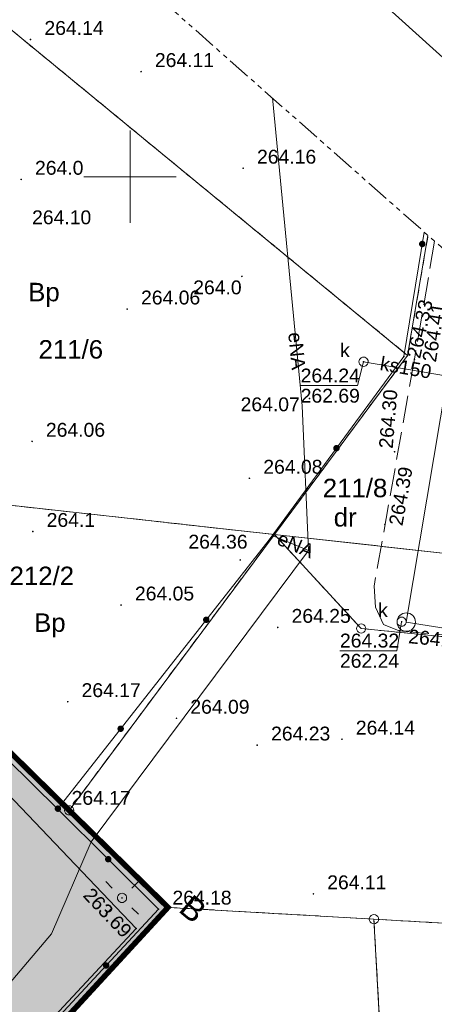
# Model space of a CAD drawing. Header units: metres. Extents: x 7427040 to 7427559, y 5541084 to 5541580.
# Tile 97 of 99: x 7427394 to 7427416, y 5541305 to 5541359. Entities that reach past the tile are written whole.
import ezdxf
from ezdxf.enums import TextEntityAlignment as Align

# ---------------------------------------------------------------- set-up
doc = ezdxf.new("R2010")
doc.units = ezdxf.units.M
doc.header["$MEASUREMENT"] = 0
for name, pattern in [('( Phantom )', [2.5, 1.25, -0.25, 0.25, -0.25, 0.25, -0.25]), ('DASHED2', [0.375, 0.25, -0.125]), ('PRZER1-1', [1, 0.5, -0.5]), ('PRZER3-1', [2, 1.5, -0.5])]:
    doc.linetypes.add(name, pattern=pattern)
doc.layers.get('0').update_dxf_attribs({"color": 4})
for name, color, linetype, lineweight in [('_PZT_NAWIERZCHNIE_L', 7, 'Continuous', 13), ('A_granica terenu do wniosku o ULICP', 151, 'DASHED2', 40), ('E_gn_typ', 1, 'Continuous', 30), ('GEPPGD', 7, 'Continuous', 13), ('GESDZI', 7, 'Continuous', 13), ('GESDZI_O', 7, 'Continuous', 13), ('GESUZY', 96, 'Continuous', 13), ('GESUZY_O', 96, 'Continuous', 13), ('GOSRBG', 7, 'Continuous', 13), ('GSLKOG', 7, 'Continuous', 30), ('GSLKRW', 7, 'Continuous', 30), ('GSPWPN', 7, 'Continuous', 13), ('GSPWPN_O', 7, 'Continuous', 13), ('GSPWPS', 7, 'Continuous', 13), ('GSPWPS_O', 7, 'Continuous', 13), ('GSSKOA', 7, 'Continuous', 13), ('GULEPR', 1, 'Continuous', 13), ('GULEPR_O', 1, 'Continuous', 13), ('GULKPR', 36, 'Continuous', 13), ('GULKPR_O', 36, 'Continuous', 13), ('GUPELA', 7, 'Continuous', 13), ('GUPIWZ', 7, 'Continuous', 13), ('GUPIWZ_O', 7, 'Continuous', 13), ('GUPKSD', 36, 'Continuous', 13), ('GUPKSD_O', 36, 'Continuous', 13), ('GUPPRZ', 7, 'Continuous', 13), ('GUPPRZ_O', 7, 'Continuous', 13), ('GUSIKP', 7, 'Continuous', 13), ('Ramka sekcyjna', 224, 'Continuous', 13), ('TABELKA I RAMKA', 4, 'Continuous', 0)]:
    doc.layers.add(name, color=color, linetype=linetype, lineweight=lineweight)
doc.layers.add('A_chodniki_H', color=253, linetype='Continuous', lineweight=13, transparency=0.3)
doc.layers.add('A_tereny zielone', color=73, linetype='Continuous', lineweight=13, transparency=0.7)
doc.styles.add('Arial', font='arial.ttf')
doc.styles.add('GN_atrybuty', font='simplex.shx', dxfattribs={"width": 0.8})

# ---------------------------------------------------------------- blocks, each defined once
blk = doc.blocks.new('D_GSPWPS1')
at = {"lineweight": -2, "extrusion": (0, 0, -1)}
blk.add_hatch(color=0, dxfattribs=at).paths.add_polyline_path([(0, -0.045), (-0.011647, -0.043467), (-0.0225, -0.038971), (-0.03182, -0.03182), (-0.038971, -0.0225), (-0.043467, -0.011647), (-0.045, 0), (-0.043467, 0.011647), (-0.038971, 0.0225), (-0.03182, 0.03182), (-0.0225, 0.038971), (-0.011647, 0.043467), (0, 0.045), (0.011647, 0.043467), (0.0225, 0.038971), (0.03182, 0.03182), (0.038971, 0.0225), (0.043467, 0.011647), (0.045, 0), (0.043467, -0.011647), (0.038971, -0.0225), (0.03182, -0.03182), (0.0225, -0.038971), (0.011647, -0.043467)])
blk = doc.blocks.new('D_GSPWPN1')
at = {"lineweight": -2, "extrusion": (0, 0, -1)}
blk.add_hatch(color=0, dxfattribs=at).paths.add_polyline_path([(0, -0.045), (-0.011647, -0.043467), (-0.0225, -0.038971), (-0.03182, -0.03182), (-0.038971, -0.0225), (-0.043467, -0.011647), (-0.045, 0), (-0.043467, 0.011647), (-0.038971, 0.0225), (-0.03182, 0.03182), (-0.0225, 0.038971), (-0.011647, 0.043467), (0, 0.045), (0.011647, 0.043467), (0.0225, 0.038971), (0.03182, 0.03182), (0.038971, 0.0225), (0.043467, 0.011647), (0.045, 0), (0.043467, -0.011647), (0.038971, -0.0225), (0.03182, -0.03182), (0.0225, -0.038971), (0.011647, -0.043467)])
blk = doc.blocks.new('D_GUPIWZ1_1')
at = {"color": 0, "lineweight": -2, "flags": 128}
blk.add_lwpolyline([(0, 0.25), (0.064705, 0.241481), (0.125, 0.216506), (0.176777, 0.176777), (0.216506, 0.125), (0.241481, 0.064705), (0.25, 0), (0.241481, -0.064705), (0.216506, -0.125), (0.176777, -0.176777), (0.125, -0.216506), (0.064705, -0.241481), (0, -0.25), (-0.064705, -0.241481), (-0.125, -0.216506), (-0.176777, -0.176777), (-0.216506, -0.125), (-0.241481, -0.064705), (-0.25, 0), (-0.241481, 0.064705), (-0.216506, 0.125), (-0.176777, 0.176777), (-0.125, 0.216506), (-0.064705, 0.241481), (0, 0.25)], close=True, dxfattribs=at)
blk = doc.blocks.new('D_GUPPRZ1')
at = {"lineweight": -2, "extrusion": (0, 0, -1)}
blk.add_hatch(color=0, dxfattribs=at).paths.add_polyline_path([(0, -0.045), (-0.011647, -0.043467), (-0.0225, -0.038971), (-0.03182, -0.03182), (-0.038971, -0.0225), (-0.043467, -0.011647), (-0.045, 0), (-0.043467, 0.011647), (-0.038971, 0.0225), (-0.03182, 0.03182), (-0.0225, 0.038971), (-0.011647, 0.043467), (0, 0.045), (0.011647, 0.043467), (0.0225, 0.038971), (0.03182, 0.03182), (0.038971, 0.0225), (0.043467, 0.011647), (0.045, 0), (0.043467, -0.011647), (0.038971, -0.0225), (0.03182, -0.03182), (0.0225, -0.038971), (0.011647, -0.043467)])
blk = doc.blocks.new('D_GEPPGD1_2')
at = {"lineweight": -2, "extrusion": (0, 0, -1)}
blk.add_hatch(color=0, dxfattribs=at).paths.add_polyline_path([(0, -0.045), (-0.013906, -0.042798), (-0.02645, -0.036406), (-0.036406, -0.02645), (-0.042798, -0.013906), (-0.045, 0), (-0.042798, 0.013906), (-0.036406, 0.02645), (-0.02645, 0.036406), (-0.013906, 0.042798), (0, 0.045), (0.013906, 0.042798), (0.02645, 0.036406), (0.036406, 0.02645), (0.042798, 0.013906), (0.045, 0), (0.042798, -0.013906), (0.036406, -0.02645), (0.02645, -0.036406), (0.013906, -0.042798)])
blk = doc.blocks.new('D_GUPKSD1_1')
at = {"color": 0, "lineweight": -2, "flags": 128}
blk.add_lwpolyline([(0, 0.25), (0.064705, 0.241481), (0.125, 0.216506), (0.176777, 0.176777), (0.216506, 0.125), (0.241481, 0.064705), (0.25, 0), (0.241481, -0.064705), (0.216506, -0.125), (0.176777, -0.176777), (0.125, -0.216506), (0.064705, -0.241481), (0, -0.25), (-0.064705, -0.241481), (-0.125, -0.216506), (-0.176777, -0.176777), (-0.216506, -0.125), (-0.241481, -0.064705), (-0.25, 0), (-0.241481, 0.064705), (-0.216506, 0.125), (-0.176777, 0.176777), (-0.125, 0.216506), (-0.064705, 0.241481), (0, 0.25)], close=True, dxfattribs=at)
blk = doc.blocks.new('D_GEPPGD1_1')
at = {"color": 0, "lineweight": -2, "flags": 128}
blk.add_lwpolyline([(0, 0.25), (0.077254, 0.237764), (0.146946, 0.202254), (0.202254, 0.146946), (0.237764, 0.077254), (0.25, 0), (0.237764, -0.077254), (0.202254, -0.146946), (0.146946, -0.202254), (0.077254, -0.237764), (0, -0.25), (-0.077254, -0.237764), (-0.146946, -0.202254), (-0.202254, -0.146946), (-0.237764, -0.077254), (-0.25, 0), (-0.237764, 0.077254), (-0.202254, 0.146946), (-0.146946, 0.202254), (-0.077254, 0.237764), (0, 0.25)], close=True, dxfattribs=at)
blk = doc.blocks.new('D_GUPELA2')
at = {"lineweight": -2}
blk.add_hatch(color=0, dxfattribs=at).paths.add_polyline_path([(0.002013, -0.044955), (-0.00982, -0.043916), (-0.020466, -0.040077), (-0.029541, -0.033946), (-0.036867, -0.025804), (-0.04187, -0.01649), (-0.04461, -0.005909), (-0.044532, 0.006476), (-0.041285, 0.017903), (-0.034764, 0.028574), (-0.024479, 0.03776), (-0.013449, 0.042943), (-0.001087, 0.044987), (0.011881, 0.043403), (0.021281, 0.03965), (0.030065, 0.033482), (0.038133, 0.023893), (0.043117, 0.012881), (0.044986, 0.001113), (0.044323, -0.007777), (0.040557, -0.019497), (0.033417, -0.030138), (0.024849, -0.037517), (0.013788, -0.042836)])
at = {"color": 0, "lineweight": -2, "flags": 128}
for points in [[(-0.883883, 0.883883), (-0.53033, 0.53033)], [(0.883883, 0.883883), (0.53033, 0.53033)], [(-0.883883, -0.883883), (-0.53033, -0.53033)], [(0.883883, -0.883883), (0.53033, -0.53033)]]:
    blk.add_lwpolyline(points, dxfattribs=at)
blk = doc.blocks.new('D_GUPELA1')
at = {"color": 0, "lineweight": -2, "flags": 128}
blk.add_lwpolyline([(0, 0.25), (0.064705, 0.241481), (0.125, 0.216506), (0.176777, 0.176777), (0.216506, 0.125), (0.241481, 0.064705), (0.25, 0), (0.241481, -0.064705), (0.216506, -0.125), (0.176777, -0.176777), (0.125, -0.216506), (0.064705, -0.241481), (0, -0.25), (-0.064705, -0.241481), (-0.125, -0.216506), (-0.176777, -0.176777), (-0.216506, -0.125), (-0.241481, -0.064705), (-0.25, 0), (-0.241481, 0.064705), (-0.216506, 0.125), (-0.176777, 0.176777), (-0.125, 0.216506), (-0.064705, 0.241481), (0, 0.25)], close=True, dxfattribs=at)
blk = doc.blocks.new('D_KOLO')
at = {"lineweight": -2, "extrusion": (0, 0, -1)}
blk.add_hatch(color=0, dxfattribs=at).paths.add_polyline_path([(0, -0.175), (-0.045293, -0.169037), (-0.0875, -0.151554), (-0.123744, -0.123744), (-0.151554, -0.0875), (-0.169037, -0.045293), (-0.175, 0), (-0.169037, 0.045293), (-0.151554, 0.0875), (-0.123744, 0.123744), (-0.0875, 0.151554), (-0.045293, 0.169037), (0, 0.175), (0.045293, 0.169037), (0.0875, 0.151554), (0.123744, 0.123744), (0.151554, 0.0875), (0.169037, 0.045293), (0.175, 0), (0.169037, -0.045293), (0.151554, -0.0875), (0.123744, -0.123744), (0.0875, -0.151554), (0.045293, -0.169037)])
blk = doc.blocks.new('D_GSLKOG1')
at = {"lineweight": -2, "extrusion": (0, 0, -1)}
blk.add_hatch(color=0, dxfattribs=at).paths.add_polyline_path([(0, -0.175), (-0.045293, -0.169037), (-0.0875, -0.151554), (-0.123744, -0.123744), (-0.151554, -0.0875), (-0.169037, -0.045293), (-0.175, 0), (-0.169037, 0.045293), (-0.151554, 0.0875), (-0.123744, 0.123744), (-0.0875, 0.151554), (-0.045293, 0.169037), (0, 0.175), (0.045293, 0.169037), (0.0875, 0.151554), (0.123744, 0.123744), (0.151554, 0.0875), (0.169037, 0.045293), (0.175, 0), (0.169037, -0.045293), (0.151554, -0.0875), (0.123744, -0.123744), (0.0875, -0.151554), (0.045293, -0.169037)])
blk = doc.blocks.new('SIT-G1 BOISKO')
at = {"layer": 'GESDZI', "color": 252, "linetype": 'Continuous', "lineweight": 13, "flags": 128}
for points in [[(7427361.29, 5541350.08), (7427363.62, 5541347.81), (7427366.52, 5541345.04), (7427374.21, 5541337.71), (7427378.19, 5541333.92), (7427396.7, 5541315.71), (7427402.05, 5541310.46), (7427383.24, 5541290.03), (7427367.48, 5541272.62), (7427365.33, 5541270.24), (7427360.53, 5541265.49)], [(7427416.124, 5541346.829), (7427415.02, 5541340.33), (7427393.53, 5541357.98), (7427374.77, 5541374.95), (7427380.191, 5541378.543)], [(7427419.992, 5541343.415), (7427418.72, 5541336.46), (7427417.75, 5541329.54), (7427407.81, 5541330.64), (7427415.02, 5541340.33), (7427416.124, 5541346.829)], [(7427446.908, 5541319.659), (7427445.63, 5541306.75), (7427430.13, 5541308.84), (7427413.2, 5541309.82), (7427402.05, 5541310.46), (7427396.7, 5541315.71), (7427407.81, 5541330.64), (7427412.51, 5541325.55), (7427443.76, 5541322.438)], [(7427443.76, 5541322.438), (7427412.51, 5541325.55), (7427407.81, 5541330.64), (7427417.75, 5541329.54), (7427437.986, 5541327.533)], [(7427417.178, 5541271.793), (7427415.3, 5541271.69), (7427413.2, 5541309.82), (7427430.13, 5541308.84), (7427445.63, 5541306.75), (7427449.329, 5541306.256)]]:
    blk.add_lwpolyline(points, dxfattribs=at)
for points in [[(7427374.21, 5541337.71), (7427393.53, 5541357.98), (7427415.02, 5541340.33), (7427407.81, 5541330.64), (7427378.19, 5541333.92), (7427374.21, 5541337.71)], [(7427396.7, 5541315.71), (7427378.19, 5541333.92), (7427407.81, 5541330.64), (7427396.7, 5541315.71)], [(7427367.48, 5541272.62), (7427383.24, 5541290.03), (7427402.05, 5541310.46), (7427413.2, 5541309.82), (7427415.3, 5541271.69), (7427371.19, 5541269.26), (7427367.48, 5541272.62)]]:
    blk.add_lwpolyline(points, close=True, dxfattribs=at)
at = {"layer": 'GESUZY', "color": 96, "linetype": 'PRZER1-1', "lineweight": 13}
for points in [[(7427416.124, 5541346.829), (7427415.02, 5541340.33), (7427393.53, 5541357.98), (7427374.77, 5541374.95), (7427380.191, 5541378.543)], [(7427419.992, 5541343.415), (7427418.72, 5541336.46), (7427417.75, 5541329.54), (7427407.81, 5541330.64), (7427415.02, 5541340.33), (7427416.124, 5541346.829)], [(7427446.908, 5541319.659), (7427445.63, 5541306.75), (7427430.13, 5541308.84), (7427413.2, 5541309.82), (7427402.05, 5541310.46), (7427396.7, 5541315.71), (7427407.81, 5541330.64), (7427412.51, 5541325.55), (7427443.76, 5541322.438)], [(7427443.76, 5541322.438), (7427412.51, 5541325.55), (7427407.81, 5541330.64), (7427417.75, 5541329.54), (7427437.986, 5541327.533)], [(7427417.178, 5541271.793), (7427415.3, 5541271.69), (7427413.2, 5541309.82), (7427430.13, 5541308.84), (7427445.63, 5541306.75), (7427449.329, 5541306.256)]]:
    blk.add_lwpolyline(points, dxfattribs=at)
for points in [[(7427374.21, 5541337.71), (7427393.53, 5541357.98), (7427415.02, 5541340.33), (7427407.81, 5541330.64), (7427378.19, 5541333.92), (7427374.21, 5541337.71)], [(7427324.78, 5541228.21), (7427320.15, 5541236.27), (7427305.53, 5541250.41), (7427281.57, 5541272.99), (7427273.39, 5541280.26), (7427354.64, 5541356.58), (7427358.58, 5541352.7), (7427361.29, 5541350.08), (7427363.62, 5541347.81), (7427366.52, 5541345.04), (7427374.21, 5541337.71), (7427378.19, 5541333.92), (7427396.7, 5541315.71), (7427402.05, 5541310.46), (7427383.24, 5541290.03), (7427367.48, 5541272.62), (7427365.33, 5541270.24), (7427360.53, 5541265.49), (7427345.01, 5541249.37), (7427332.02, 5541235.75), (7427327.9, 5541231.44), (7427324.78, 5541228.21)], [(7427378.19, 5541333.92), (7427407.81, 5541330.64), (7427396.7, 5541315.71), (7427378.19, 5541333.92)], [(7427367.48, 5541272.62), (7427383.24, 5541290.03), (7427402.05, 5541310.46), (7427413.2, 5541309.82), (7427415.3, 5541271.69), (7427371.19, 5541269.26), (7427367.48, 5541272.62)]]:
    blk.add_lwpolyline(points, close=True, dxfattribs=at)
at = {"layer": 'GOSRBG', "color": 252, "linetype": '( Phantom )', "lineweight": 13, "flags": 128}
blk.add_lwpolyline([(7427455.093, 5541312.435), (7427244.198, 5541498.57), (7427125.239, 5541372.711), (7427331.365, 5541179.81), (7427455.093, 5541312.435)], close=True, dxfattribs=at)
at = {"layer": 'GSLKOG', "color": 252, "linetype": 'Continuous', "lineweight": 13, "flags": 128}
for points in [[(7427415.921, 5541347.008), (7427414.82, 5541340.27), (7427407.52, 5541330.35), (7427396.09, 5541315.8)], [(7427266.44, 5541288.58), (7427277.84, 5541278.38), (7427296.06, 5541262.04), (7427308.06, 5541251.31), (7427314.6, 5541245.38), (7427316.29, 5541244), (7427319.78, 5541240.88), (7427327.26, 5541234.36), (7427329.75, 5541234.12), (7427336, 5541240.52), (7427344.5, 5541249.29), (7427345.07, 5541249.81), (7427346.82, 5541251.64), (7427354.76, 5541259.81), (7427355.77, 5541260.97), (7427366.55, 5541272.09), (7427367.5, 5541273.13), (7427373.53, 5541279.81), (7427385.65, 5541293.27), (7427401.54, 5541310.36), (7427396.09, 5541315.77), (7427385, 5541326.69), (7427374.15, 5541337.32)]]:
    blk.add_lwpolyline(points, dxfattribs=at)
at = {"layer": 'GSLKRW', "color": 252, "linetype": 'Continuous', "lineweight": 13, "flags": 128}
blk.add_lwpolyline([(7427350.51, 5541263.66), (7427364.25, 5541276.73), (7427384.85, 5541296.39), (7427386.58, 5541294.57), (7427400.33, 5541309.31), (7427386.39, 5541323.91), (7427384.86, 5541322.51), (7427383.48, 5541321.65), (7427381.81, 5541321.37), (7427380.25, 5541322.03), (7427379.36, 5541322.8), (7427365.08, 5541337.79), (7427363.83, 5541336.54), (7427362.15, 5541334.94)], dxfattribs=at)
at = {"layer": 'GSSKOA', "color": 252, "linetype": 'PRZER3-1', "lineweight": 13}
blk.add_lwpolyline([(7427416.482, 5541346.513), (7427415.39, 5541340.12), (7427413.21, 5541327.84), (7427413.28, 5541326.7), (7427413.71, 5541325.77), (7427414.56, 5541325.43), (7427431.49, 5541323.81), (7427435.98, 5541323.26), (7427443.536, 5541322.635)], dxfattribs=at)
at = {"layer": 'GULEPR', "color": 1, "linetype": 'Continuous', "lineweight": 13, "flags": 128}
for points in [[(7427407.7, 5541354.264), (7427409.31, 5541337.61), (7427409.66, 5541329.78)], [(7427407.75, 5541330.56), (7427409.66, 5541329.78)], [(7427409.66, 5541329.78), (7427397.89, 5541314), (7427395.75, 5541309.02), (7427378.78, 5541289.01), (7427369.23, 5541278.27), (7427364.75, 5541273.69), (7427345.56, 5541251.83)]]:
    blk.add_lwpolyline(points, dxfattribs=at)
at = {"layer": 'GULKPR', "color": 36, "linetype": 'Continuous', "lineweight": 13, "flags": 128}
for points in [[(7427418.157, 5541345.034), (7427417.18, 5541339.2), (7427414.95, 5541325.9), (7427419.73, 5541325.14), (7427442.11, 5541323.36)], [(7427412.64, 5541339.99), (7427417.18, 5541339.2)]]:
    blk.add_lwpolyline(points, dxfattribs=at)
at = {"layer": 'GUPPRZ_O', "color": 36, "linetype": 'Continuous', "lineweight": 13, "flags": 128}
for points in [[(7427412.64, 5541339.99), (7427412.313, 5541338.696), (7427409.233, 5541338.696)], [(7427414.7, 5541325.92), (7427414.44, 5541324.35), (7427411.36, 5541324.35)]]:
    blk.add_lwpolyline(points, dxfattribs=at)
at = {"layer": 'GUSIKP', "color": 36, "linetype": 'Continuous', "lineweight": 13, "flags": 128}
blk.add_lwpolyline([(7427414.95, 5541325.4, -1), (7427414.95, 5541326.4, -1), (7427414.95, 5541325.4)], format="xyb", dxfattribs=at)
at = {"layer": 'Ramka sekcyjna', "color": 252, "linetype": 'Continuous', "lineweight": 13, "flags": 128}
for points in [[(7427400, 5541347.5), (7427400, 5541352.5)], [(7427402.5, 5541350), (7427397.5, 5541350)]]:
    blk.add_lwpolyline(points, dxfattribs=at)
at = {"layer": 'GEPPGD', "color": 7, "linetype": 'Continuous', "lineweight": 13}
for name, p in [('D_GEPPGD1_2', (7427415.02, 5541340.33)), ('D_GEPPGD1_2', (7427407.81, 5541330.64)), ('D_GEPPGD1_1', (7427412.51, 5541325.55)), ('D_GEPPGD1_1', (7427396.7, 5541315.71)), ('D_GEPPGD1_2', (7427402.05, 5541310.46)), ('D_GEPPGD1_1', (7427413.2, 5541309.82))]:
    blk.add_blockref(name, p, dxfattribs=at)
at = {"layer": 'GSLKOG', "color": 7, "linetype": 'Continuous', "lineweight": 13}
for name, p, rotation in [('D_KOLO', (7427415.815, 5541346.36), 260.7208527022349), ('D_KOLO', (7427415.815, 5541346.36), 260.7208527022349), ('D_KOLO', (7427411.17, 5541335.31), 233.6511278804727), ('D_KOLO', (7427411.17, 5541335.31), 233.6511278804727), ('D_KOLO', (7427404.122, 5541326.024), 231.8479911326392), ('D_KOLO', (7427404.122, 5541326.024), 231.8479911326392), ('D_KOLO', (7427399.488, 5541320.126), 231.8479911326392), ('D_KOLO', (7427399.488, 5541320.126), 231.8479911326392), ('D_GSLKOG1', (7427396.09, 5541315.8), 231.8479911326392), ('D_KOLO', (7427398.815, 5541313.065), 135.2110332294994), ('D_KOLO', (7427398.815, 5541313.065), 135.2110332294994), ('D_KOLO', (7427398.702, 5541307.308), 47.08382709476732), ('D_KOLO', (7427398.702, 5541307.308), 47.08382709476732)]:
    blk.add_blockref(name, p, dxfattribs=dict(at, rotation=rotation))
at = {"layer": 'GSPWPN', "color": 7, "linetype": 'Continuous', "lineweight": 13}
for p in [(7427394.1, 5541349.86), (7427406.05, 5541344.61), (7427394.73, 5541330.8)]:
    blk.add_blockref('D_GSPWPN1', p, dxfattribs=at)
at = {"layer": 'GSPWPS', "color": 7, "linetype": 'Continuous', "lineweight": 13}
for p in [(7427394.61, 5541357.43), (7427400.59, 5541355.69), (7427406.12, 5541350.46), (7427399.84, 5541342.84), (7427414.82, 5541340.27), (7427415.39, 5541340.12), (7427409.71, 5541338), (7427394.69, 5541335.68), (7427414.32, 5541335.12), (7427406.46, 5541333.68), (7427413.79, 5541331.19), (7427405.96, 5541329.26), (7427399.51, 5541326.82), (7427407.99, 5541325.61), (7427414.56, 5541325.43), (7427396.62, 5541321.59), (7427402.51, 5541320.69), (7427411.47, 5541319.56), (7427406.88, 5541319.24), (7427396.08, 5541315.76), (7427409.92, 5541311.19), (7427401.54, 5541310.36), (7427400.33, 5541309.31)]:
    blk.add_blockref('D_GSPWPS1', p, dxfattribs=at)
at = {"layer": 'GUPELA', "color": 7, "linetype": 'Continuous', "lineweight": 13}
for name in ['D_GUPELA2', 'D_GUPELA1']:
    blk.add_blockref(name, (7427399.56, 5541310.97), dxfattribs=at)
at = {"layer": 'GUPIWZ', "color": 7, "linetype": 'Continuous', "lineweight": 13}
blk.add_blockref('D_GUPIWZ1_1', (7427414.7, 5541325.92), dxfattribs=at)
at = {"layer": 'GUPKSD', "color": 36, "linetype": 'Continuous', "lineweight": 13}
blk.add_blockref('D_GUPKSD1_1', (7427412.64, 5541339.99), dxfattribs=at)
at = {"layer": 'GUPPRZ', "color": 36, "linetype": 'Continuous', "lineweight": 13}
for p in [(7427412.64, 5541339.99), (7427414.7, 5541325.92)]:
    blk.add_blockref('D_GUPPRZ1', p, dxfattribs=at)
at = {"layer": 'GESDZI_O', "color": 252, "linetype": 'Continuous', "lineweight": 13, "style": 'Arial'}
for s, p in [('211/6', (7427395.04, 5541340.16)), ('211/8', (7427410.429, 5541332.655)), ('212/2', (7427393.47, 5541327.9))]:
    blk.add_text(s, height=1, dxfattribs=at).set_placement(p)
at = {"layer": 'GESUZY_O', "color": 96, "linetype": 'Continuous', "lineweight": 13, "style": 'Arial'}
for s, p in [('Bp', (7427394.48, 5541343.26)), ('dr', (7427411.022, 5541331.068)), ('Bp', (7427394.8, 5541325.37))]:
    blk.add_text(s, height=1, dxfattribs=at).set_placement(p)
at = {"layer": 'GSPWPN_O', "color": 252, "linetype": 'Continuous', "lineweight": 13, "style": 'Arial'}
for s, p in [('264.0', (7427394.85, 5541350.11)), ('264.0', (7427403.415, 5541343.638)), ('264.1', (7427395.48, 5541331.05))]:
    blk.add_text(s, height=0.75, dxfattribs=at).set_placement(p)
at = {"layer": 'GSPWPS_O', "color": 252, "linetype": 'Continuous', "lineweight": 13, "style": 'Arial'}
for s, p in [('264.14', (7427395.36, 5541357.68)), ('264.11', (7427401.34, 5541355.94)), ('264.16', (7427406.87, 5541350.71)), ('264.10', (7427394.69, 5541347.43)), ('264.06', (7427400.59, 5541343.09)), ('264.07', (7427405.981, 5541337.31)), ('264.06', (7427395.44, 5541335.93)), ('264.08', (7427407.21, 5541333.93)), ('264.36', (7427403.154, 5541329.875)), ('264.05', (7427400.26, 5541327.07)), ('264.25', (7427408.74, 5541325.86)), ('264.17', (7427397.37, 5541321.84)), ('264.09', (7427403.26, 5541320.94)), ('264.14', (7427412.22, 5541319.81)), ('264.23', (7427407.63, 5541319.49)), ('264.17', (7427396.83, 5541316.01)), ('264.11', (7427410.67, 5541311.44)), ('264.18', (7427402.29, 5541310.61))]:
    blk.add_text(s, height=0.75, dxfattribs=at).set_placement(p)
for s, rotation, p in [('264.33', 77.4535, (7427415.695, 5541340.123)), ('264.41', 80.8585, (7427416.552, 5541339.929)), ('264.30', 85.3013, (7427414.213, 5541335.263)), ('264.39', 79.9335, (7427414.739, 5541331.071)), ('264.30', 354.4514, (7427415.035, 5541324.761)), ('263.69', 313.5814, (7427397.404, 5541311.072))]:
    blk.add_text(s, height=0.75, rotation=rotation, dxfattribs=at).set_placement(p)
at = {"layer": 'GULEPR_O', "color": 1, "linetype": 'Continuous', "lineweight": 13, "style": 'Arial'}
for rotation, p in [(275.7104, (7427408.555, 5541341.549)), (336.8893, (7427407.882, 5541330.134))]:
    blk.add_text('eNA', height=0.75, rotation=rotation, dxfattribs=at).set_placement(p)
at = {"layer": 'GULKPR_O', "color": 36, "linetype": 'Continuous', "lineweight": 13, "style": 'Arial'}
blk.add_text('ks150', height=0.75, rotation=350.1289, dxfattribs=at).set_placement((7427414.86, 5541339.306), align=Align.CENTER)
at = {"layer": 'GUPIWZ_O', "color": 252, "linetype": 'Continuous', "lineweight": 13, "style": 'Arial'}
blk.add_text('k', height=0.75, dxfattribs=at).set_placement((7427413.95, 5541326.17), align=Align.RIGHT)
at = {"layer": 'GUPKSD_O', "color": 36, "linetype": 'Continuous', "lineweight": 13, "style": 'Arial'}
blk.add_text('k', height=0.75, dxfattribs=at).set_placement((7427411.89, 5541340.24), align=Align.RIGHT)
at = {"layer": 'GUPPRZ_O', "color": 36, "linetype": 'Continuous', "lineweight": 13, "style": 'Arial'}
for s, p in [('264.24', (7427409.233, 5541338.869)), ('262.69', (7427409.233, 5541337.774)), ('264.32', (7427411.36, 5541324.523)), ('262.24', (7427411.36, 5541323.428))]:
    blk.add_text(s, height=0.75, dxfattribs=at).set_placement(p)
blk = doc.blocks.new('PZT 1 BOISKO')
at = {"layer": 'A_chodniki_H'}
h = blk.add_hatch(dxfattribs=at)
h.set_pattern_fill('GENERAL_HEXAGON', color=256, pattern_type=2)
h.set_pattern_definition([(258.63756, (7427116.40293, 5541359.69487), (0.31839488, -0.0639825), [0.1875, -0.375]), (18.63756, (7427116.40293, 5541359.69487), (-0.10378698, 0.3077293), [0.1875, -0.375]), (318.63756, (7427116.366, 5541359.51105), (0.2146079, 0.2437468), [0.1875, -0.375])])
h.paths.add_polyline_path([(7427312.886, 5541243.296), (7427318.546, 5541237.821), (7427318.49, 5541238.43), (7427319.15, 5541240.43), (7427320.48, 5541241.81), (7427326.5, 5541247.52), (7427335.07, 5541252.64), (7427336.85, 5541254), (7427338.44, 5541255.52), (7427341.9, 5541251.93), (7427352.26, 5541261.86), (7427350.51, 5541263.66), (7427364.25, 5541276.73), (7427384.85, 5541296.39), (7427386.58, 5541294.57), (7427400.33, 5541309.31), (7427386.39, 5541323.91), (7427384.86, 5541322.51), (7427383.48, 5541321.65), (7427381.81, 5541321.37), (7427380.25, 5541322.03), (7427379.36, 5541322.8), (7427365.08, 5541337.79), (7427363.83, 5541336.54), (7427352.19, 5541348.62), (7427344.66, 5541341.63), (7427333.96, 5541352.05), (7427333.2, 5541352.27), (7427330.14, 5541355.32), (7427329.45, 5541354.65), (7427313.14, 5541370.37), (7427299.43, 5541383.63), (7427279.18, 5541403.15), (7427279.16, 5541407.3), (7427277.41, 5541408.96), (7427269.89, 5541416.27), (7427269.12, 5541416.97), (7427261.75, 5541424.2), (7427262.8, 5541425.24), (7427270.14, 5541432.76), (7427260.46, 5541442.38), (7427263.413, 5541444.916), (7427262.182, 5541446.098), (7427261.31, 5541446.04), (7427254.6, 5541451.9), (7427253.84, 5541451.05), (7427260.89, 5541444.87), (7427250.46, 5541432.98), (7427243.069, 5541439.459), (7427239.97, 5541435.86), (7427241.49, 5541434.47), (7427237.09, 5541433.1), (7427215.39, 5541410.29), (7427203.65, 5541398.59), (7427179.98, 5541375.21), (7427179.64, 5541375.47), (7427174.622, 5541370.425), (7427172.66, 5541368.39), (7427177.975, 5541362.933), (7427178.93, 5541363.93), (7427180.22, 5541365.25), (7427182.35, 5541363.35), (7427184.913, 5541361.02), (7427189.686, 5541356.68), (7427192.59, 5541354.04), (7427194.13, 5541352.7), (7427200.71, 5541346.78), (7427205.99, 5541352.83), (7427189.68, 5541367.45), (7427190.38, 5541368.24), (7427189.77, 5541369.07), (7427188.92, 5541368.13), (7427184.92, 5541371.82), (7427184.71, 5541375.16), (7427186.78, 5541377.78), (7427205.72, 5541396.49), (7427217.81, 5541408.93), (7427235.67, 5541427.08), (7427241.49, 5541428.41), (7427249.5, 5541429.45), (7427248.26, 5541428.16), (7427251.32, 5541425.57), (7427252.19, 5541426.68), (7427250.75, 5541427.87), (7427251.26, 5541428.48), (7427255.82, 5541428.46), (7427262.97, 5541421.54), (7427277.72, 5541407.27), (7427277.779, 5541403.101), (7427298.73, 5541382.85), (7427312.44, 5541369.59), (7427328.68, 5541353.98), (7427342.95, 5541340.01), (7427298.49, 5541297.32), (7427325.08, 5541269.7), (7427323.12, 5541267.86), (7427330.09, 5541260.41), (7427328.58, 5541258.61), (7427322.112, 5541252.376), (7427321.745, 5541252.036), (7427321.378, 5541251.695), (7427321.012, 5541251.355), (7427317.72, 5541248.3), (7427319.57, 5541246.44), (7427330.31, 5541256.89), (7427333.96, 5541260.42), (7427335.79, 5541258.5), (7427333.98, 5541256.76), (7427324.47, 5541250.91), (7427323.95, 5541250.54), (7427319.57, 5541246.44), (7427319.57, 5541246.44), (7427317.84, 5541244.85), (7427316.18, 5541243.72), (7427314.75, 5541243.25)])
h.paths.add_polyline_path([(7427348.56, 5541343.21), (7427374.12, 5541316.56), (7427373.58, 5541316.05), (7427373.09, 5541316.57), (7427371.44, 5541315.01), (7427371.94, 5541314.48), (7427371.41, 5541313.98), (7427370.92, 5541314.51), (7427369.27, 5541312.95), (7427371.954, 5541310.144), (7427376.93, 5541304.94), (7427337.53, 5541267.44), (7427337.19, 5541267.77), (7427339.16, 5541269.65), (7427331.87, 5541277.15), (7427330.23, 5541275.6), (7427330.76, 5541275.04), (7427330.229, 5541274.539), (7427329.71, 5541275.09), (7427328.06, 5541273.52), (7427328.58, 5541272.97), (7427328.05, 5541272.46), (7427327.53, 5541273.01), (7427325.88, 5541271.45), (7427326.42, 5541270.89), (7427325.87, 5541270.38), (7427300.32, 5541297.07), (7427300.86, 5541297.58), (7427301.361, 5541297.051), (7427303.061, 5541298.659), (7427302.531, 5541299.221), (7427303.049, 5541299.711), (7427303.57, 5541299.16), (7427305.22, 5541300.73), (7427304.69, 5541301.3), (7427305.2, 5541301.78), (7427305.72, 5541301.23), (7427307.37, 5541302.8), (7427306.85, 5541303.36), (7427307.37, 5541303.85), (7427307.88, 5541303.31), (7427309.56, 5541304.89), (7427309.02, 5541305.45), (7427309.55, 5541305.95), (7427310.09, 5541305.39), (7427311.73, 5541306.95), (7427311.18, 5541307.52), (7427311.71, 5541308.03), (7427312.26, 5541307.45), (7427313.89, 5541309), (7427313.36, 5541309.56), (7427313.89, 5541310.06), (7427314.41, 5541309.51), (7427316.06, 5541311.08), (7427315.53, 5541311.64), (7427316.06, 5541312.15), (7427316.58, 5541311.6), (7427318.22, 5541313.16), (7427317.7, 5541313.72), (7427318.22, 5541314.22), (7427318.75, 5541313.66), (7427320.41, 5541315.24), (7427319.88, 5541315.8), (7427320.4, 5541316.29), (7427320.92, 5541315.74), (7427322.56, 5541317.29), (7427322.02, 5541317.85), (7427322.56, 5541318.36), (7427323.08, 5541317.81), (7427324.73, 5541319.37), (7427324.21, 5541319.92), (7427324.73, 5541320.42), (7427325.25, 5541319.87), (7427326.9, 5541321.44), (7427326.37, 5541322), (7427326.9, 5541322.51), (7427327.43, 5541321.95), (7427329.07, 5541323.51), (7427328.54, 5541324.08), (7427329.06, 5541324.58), (7427329.59, 5541324.03), (7427331.23, 5541325.59), (7427330.7, 5541326.14), (7427331.23, 5541326.64), (7427331.75, 5541326.1), (7427333.39, 5541327.65), (7427332.86, 5541328.2), (7427333.4, 5541328.71), (7427333.92, 5541328.17), (7427335.55, 5541329.71), (7427335.02, 5541330.26), (7427335.55, 5541330.76), (7427336.07, 5541330.21), (7427337.73, 5541331.79), (7427337.2, 5541332.35), (7427337.73, 5541332.84), (7427338.25, 5541332.29), (7427339.88, 5541333.85), (7427339.36, 5541334.4), (7427339.88, 5541334.9), (7427340.39, 5541334.36), (7427342.06, 5541335.94), (7427341.54, 5541336.49), (7427342.05, 5541336.97), (7427342.56, 5541336.43), (7427344.22, 5541338), (7427343.69, 5541338.56), (7427344.21, 5541339.06), (7427344.73, 5541338.52), (7427346.38, 5541340.08), (7427345.85, 5541340.64), (7427346.38, 5541341.14), (7427346.91, 5541340.59), (7427348.55, 5541342.14), (7427348.02, 5541342.7)], flags=16)
h.paths.add_polyline_path([(7427351.57, 5541345.94), (7427362.15, 5541334.94), (7427360.65, 5541333.528), (7427359.66, 5541332.72), (7427349.201, 5541343.629)], flags=16)
h.paths.add_polyline_path([(7427367.98, 5541328.49), (7427369.23, 5541327.62), (7427376.47, 5541320.1), (7427377.44, 5541318.27), (7427377.4, 5541316.06), (7427376.82, 5541314.84), (7427376.01, 5541315.63), (7427373.453, 5541318.311), (7427370.115, 5541321.81), (7427364.079, 5541328.138), (7427365.353, 5541328.772)], flags=16)
at = {"layer": 'A_tereny zielone'}
h = blk.add_hatch(color=256, dxfattribs=at)
h.paths.add_polyline_path([(7427324.78, 5541228.21), (7427320.15, 5541236.27), (7427318.546, 5541237.821), (7427318.49, 5541238.43), (7427319.15, 5541240.43), (7427320.48, 5541241.81), (7427326.5, 5541247.52), (7427335.07, 5541252.64), (7427336.85, 5541254), (7427338.44, 5541255.52), (7427341.9, 5541251.93), (7427352.26, 5541261.86), (7427350.51, 5541263.66), (7427364.25, 5541276.73), (7427384.85, 5541296.39), (7427386.58, 5541294.57), (7427400.33, 5541309.31), (7427386.39, 5541323.91), (7427384.86, 5541322.51), (7427383.48, 5541321.65), (7427381.81, 5541321.37), (7427380.25, 5541322.03), (7427379.36, 5541322.8), (7427365.08, 5541337.79), (7427363.83, 5541336.54), (7427352.19, 5541348.62), (7427344.66, 5541341.63), (7427333.96, 5541352.05), (7427333.2, 5541352.27), (7427330.14, 5541355.32), (7427329.45, 5541354.65), (7427313.14, 5541370.37), (7427299.43, 5541383.63), (7427279.18, 5541403.15), (7427279.16, 5541407.3), (7427277.41, 5541408.96), (7427269.89, 5541416.27), (7427269.12, 5541416.97), (7427261.75, 5541424.2), (7427262.8, 5541425.24), (7427270.14, 5541432.76), (7427260.46, 5541442.38), (7427263.413, 5541444.916), (7427268.91, 5541439.64), (7427269.612, 5541438.962), (7427267.81, 5541437.12), (7427268.24, 5541436.7), (7427270.47, 5541434.69), (7427272.179, 5541436.459), (7427282.328, 5541426.581), (7427280.89, 5541425.01), (7427283.3, 5541422.5), (7427284.71, 5541421.28), (7427286.228, 5541422.83), (7427296.48, 5541413.08), (7427315.34, 5541394.75), (7427334.14, 5541376.5), (7427348.33, 5541362.8), (7427358.58, 5541352.7), (7427361.29, 5541350.08), (7427363.62, 5541347.81), (7427366.52, 5541345.04), (7427373.099, 5541338.769), (7427371.84, 5541337.44), (7427372.92, 5541336.41), (7427374.211, 5541337.709), (7427378.19, 5541333.92), (7427396.7, 5541315.71), (7427402.05, 5541310.46), (7427383.24, 5541290.03), (7427367.48, 5541272.62), (7427365.33, 5541270.24), (7427360.53, 5541265.49), (7427345.01, 5541249.37), (7427332.02, 5541235.75), (7427327.9, 5541231.44)])
h.paths.add_polyline_path([(7427329.43, 5541355.16), (7427321.278, 5541363.03), (7427312.899, 5541371.129), (7427323.217, 5541381.812), (7427339.74, 5541365.82)], flags=16)
h.paths.add_polyline_path([(7427333.7, 5541353.99), (7427331.59, 5541356.15), (7427335.31, 5541359.75), (7427337.42, 5541357.48)], flags=16)
h.paths.add_polyline_path([(7427326.352, 5541237.954), (7427322.013, 5541242.346), (7427326.796, 5541246.889), (7427331.617, 5541249.912), (7427331.883, 5541249.488), (7427327.104, 5541246.491), (7427322.727, 5541242.334), (7427326.708, 5541238.306)], flags=16)
h.paths.add_polyline_path([(7427326.903, 5541233.524), (7427319.234, 5541240.333), (7427319.566, 5541240.707), (7427326.877, 5541234.216), (7427326.99, 5541234.334), (7427327.35, 5541233.986)], flags=16)
at = {"layer": '_PZT_NAWIERZCHNIE_L', "flags": 128}
for points in [[(7427352.19, 5541348.62), (7427363.83, 5541336.54), (7427365.08, 5541337.79), (7427379.36, 5541322.8), (7427380.25, 5541322.03), (7427381.81, 5541321.37), (7427383.48, 5541321.65), (7427384.86, 5541322.51), (7427386.39, 5541323.91), (7427400.33, 5541309.31), (7427386.58, 5541294.57), (7427384.85, 5541296.39), (7427364.25, 5541276.73), (7427350.51, 5541263.66)], [(7427352.19, 5541348.62), (7427363.83, 5541336.54), (7427365.08, 5541337.79), (7427379.36, 5541322.8), (7427380.25, 5541322.03), (7427381.81, 5541321.37), (7427383.48, 5541321.65), (7427384.86, 5541322.51), (7427386.39, 5541323.91), (7427400.33, 5541309.31), (7427386.58, 5541294.57), (7427384.85, 5541296.39), (7427364.25, 5541276.73), (7427350.51, 5541263.66)], [(7427360.53, 5541265.49), (7427365.33, 5541270.24), (7427367.48, 5541272.62), (7427383.24, 5541290.03), (7427402.05, 5541310.46), (7427396.7, 5541315.71), (7427378.19, 5541333.92), (7427374.211, 5541337.709), (7427366.52, 5541345.04), (7427363.62, 5541347.81), (7427361.29, 5541350.08)], [(7427352.19, 5541348.62), (7427363.83, 5541336.54), (7427365.08, 5541337.79), (7427379.36, 5541322.8), (7427380.25, 5541322.03), (7427381.81, 5541321.37), (7427383.48, 5541321.65), (7427384.86, 5541322.51), (7427386.39, 5541323.91), (7427400.33, 5541309.31), (7427386.58, 5541294.57), (7427384.85, 5541296.39), (7427364.25, 5541276.73), (7427350.51, 5541263.66)]]:
    blk.add_lwpolyline(points, dxfattribs=at)
at = {"layer": 'A_granica terenu do wniosku o ULICP', "ltscale": 5, "const_width": 0.3, "flags": 128}
blk.add_lwpolyline([(7427254.41, 5541453.57), (7427252.46, 5541450.31), (7427244.15, 5541442.18), (7427222.77, 5541419.91), (7427206.1, 5541403.07), (7427172.66, 5541368.39), (7427210.43, 5541329.61), (7427230.33, 5541315.24), (7427241.97, 5541307.49), (7427247.55, 5541303.23), (7427281.57, 5541272.99), (7427305.53, 5541250.41), (7427320.15, 5541236.27), (7427324.78, 5541228.21), (7427327.9, 5541231.44), (7427332.02, 5541235.75), (7427345.01, 5541249.37), (7427360.53, 5541265.49), (7427365.33, 5541270.24), (7427367.48, 5541272.62), (7427383.24, 5541290.03), (7427402.05, 5541310.46), (7427396.7, 5541315.71), (7427378.19, 5541333.92), (7427374.211, 5541337.709), (7427366.52, 5541345.04), (7427363.62, 5541347.81), (7427361.29, 5541350.08), (7427358.58, 5541352.7), (7427348.33, 5541362.8), (7427334.14, 5541376.5), (7427315.34, 5541394.75), (7427296.48, 5541413.08), (7427284.23, 5541424.73), (7427268.91, 5541439.64), (7427263.413, 5541444.916), (7427259.22, 5541448.94), (7427254.41, 5541453.57)], dxfattribs=at)
at = {"layer": 'A_granica terenu do wniosku o ULICP', "ltscale": 0.1, "insert": (7427402.964, 5541310.748), "char_height": 1.25, "width": 1.54053, "attachment_point": 4, "rotation": 319.8039, "style": 'Arial'}
blk.add_mtext('B', dxfattribs=at)
at = {"layer": 'E_gn_typ', "style": 'GN_atrybuty', "width": 0.9, "flags": 8}
for p in [(7427416.237, 5541237.381), (7427411.812, 5541232.473)]:
    blk.add_attdef('ILOŚĆ_ŻYŁ', text='', height=0.9, rotation=318.0369, dxfattribs=at).set_placement(p, align=Align.MIDDLE_LEFT)

msp = doc.modelspace()

# ---------------------------------------------------------------- linework, layer by layer
at = {"layer": 'TABELKA I RAMKA', "color": 7, "ltscale": 0.046875, "flags": 128}
msp.add_lwpolyline([(7427183.968, 5541566.505), (7427555.312, 5541231.686), (7427425.737, 5541087.976), (7427054.393, 5541422.795), (7427183.968, 5541566.505)], close=True, dxfattribs=at)

# ---------------------------------------------------------------- block references
at = {"color": 7, "linetype": 'Continuous', "lineweight": 0}
for name in ['SIT-G1 BOISKO', 'PZT 1 BOISKO']:
    msp.add_blockref(name, (0, 0), dxfattribs=at)

doc.saveas('drawing.dxf')
